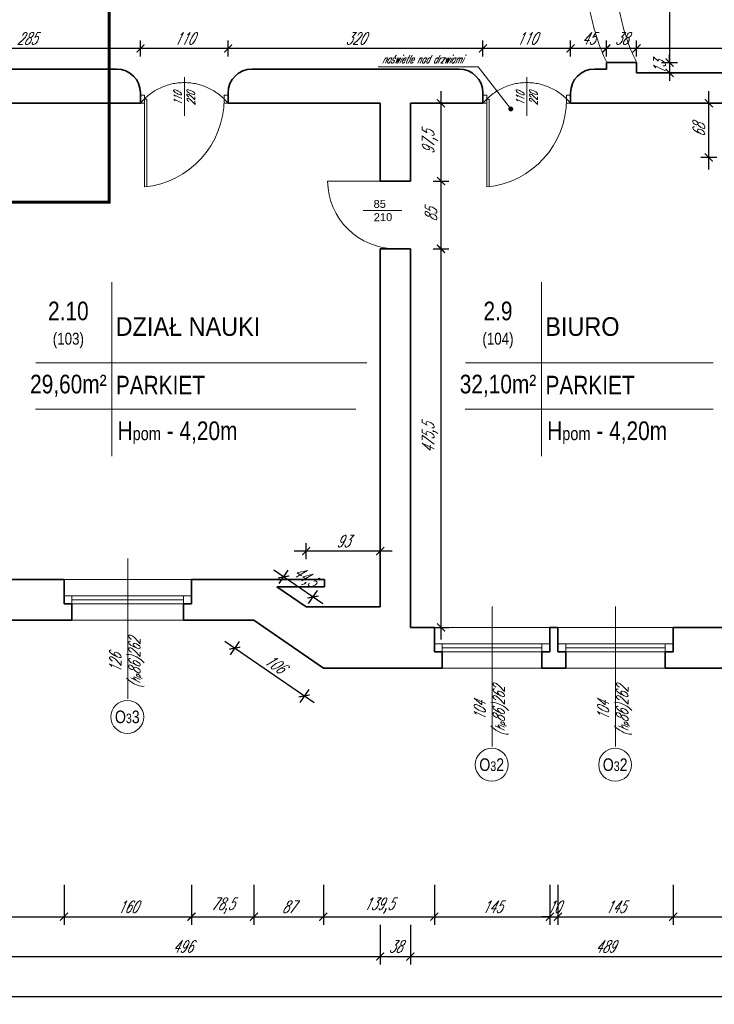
# Model space of a CAD drawing. Header units: millimetres. Extents: x 402 to 79005, y -7782 to 89952.
# Tile 119 of 256: x 26691 to 27564, y 20729 to 21965. Entities that reach past the tile are written whole.
import ezdxf

# ---------------------------------------------------------------- set-up
doc = ezdxf.new("R2010")
doc.units = ezdxf.units.MM
doc.header["$LTSCALE"] = 10
doc.linetypes.add('DASHED', pattern=[19.05, 12.7, -6.35])
doc.layers.get('0').update_dxf_attribs({"lineweight": 0})
doc.layers.get('Defpoints').update_dxf_attribs({"color": 253})
for name, color, linetype, lineweight in [('01 parter - ściany', 253, 'Continuous', 35), ('03-01_okna', 253, 'Continuous', 15), ('03_drzwi', 253, 'Continuous', 15), ('04-1_widok', 253, 'Continuous', 5), ('04-2_nad', 253, 'DASHED', 5), ('05-01_wymiary', 253, 'Continuous', 5), ('05-03_opis', 253, 'Continuous', 5), ('0_A_GRANICA OPRACOWANIA', 1, 'Continuous', 0)]:
    doc.layers.add(name, color=color, linetype=linetype, lineweight=lineweight)
doc.styles.add('ariel', font='ARIAL.TTF', dxfattribs={"width": 0.8})
doc.styles.add('ariel_wym', font='simplex.shx', dxfattribs={"width": 0.65, "oblique": 25})
doc.styles.get("Standard").update_dxf_attribs({"font": 'arial.ttf'})
doc.dimstyles.new('ariel 50', dxfattribs={"dimtxt": 15, "dimasz": 10, "dimexe": 10, "dimexo": 0, "dimgap": 5, "dimtad": 1, "dimdec": 1, "dimrnd": 0.5, "dimtxsty": 'ariel_wym', "dimblk": 'ARCHTICK', "dimcen": 2.5, "dimdle": 15, "dimazin": 0, "dimtfac": 1, "dimtdec": 1, "dimtix": 1, "dimtmove": 0, "dimatfit": 3, "dimldrblk": 'DOT', "dimfxl": 0, "dimarcsym": 0})
doc.dimstyles.new('ariel 50 wnętrze', dxfattribs={"dimtxt": 15, "dimasz": 10, "dimexe": 10, "dimexo": 0, "dimgap": 5, "dimtad": 1, "dimdec": 1, "dimrnd": 0.5, "dimtxsty": 'ariel_wym', "dimblk": 'ARCHTICK', "dimcen": 2.5, "dimdle": 15, "dimazin": 0, "dimtfac": 1, "dimtdec": 1, "dimtix": 1, "dimtmove": 0, "dimatfit": 3, "dimldrblk": 'DOT', "dimfxl": 0, "dimarcsym": 0})

# ---------------------------------------------------------------- blocks, each defined once
blk = doc.blocks.new('_ArchTick')
at = {"color": 0, "linetype": 'ByBlock', "const_width": 0.15}
blk.add_lwpolyline([(-0.5, -0.5), (0.5, 0.5)], dxfattribs=at)
blk = doc.blocks.new('*D2590')
at = {"layer": '05-01_wymiary', "color": 0, "lineweight": -2}
for p, q in [((26572, 20878.6), (26572, 20828.6)), ((26747, 20878.6), (26747, 20828.6)), ((26557, 20838.6), (26762, 20838.6))]:
    blk.add_line(p, q, dxfattribs=at)
at = {"layer": 'Defpoints', "color": 0}
for p in [(26572, 21261.7), (26747, 21261.7), (26747, 20838.6)]:
    blk.add_point(p, dxfattribs=at)
at = {"layer": '05-01_wymiary', "color": 0, "lineweight": -2, "xscale": 10, "yscale": 10, "zscale": 10, "rotation": 180}
blk.add_blockref('_ArchTick', (26572, 20838.6), dxfattribs=at)
at = {"layer": '05-01_wymiary', "color": 0, "lineweight": -2, "xscale": 10, "yscale": 10, "zscale": 10}
blk.add_blockref('_ArchTick', (26747, 20838.6), dxfattribs=at)
at = {"layer": '05-01_wymiary', "color": 0, "insert": (26659.5, 20851.1), "char_height": 15, "attachment_point": 5, "style": 'ariel_wym'}
blk.add_mtext('175', dxfattribs=at)
blk = doc.blocks.new('_Dot')
at = {"color": 0, "linetype": 'ByBlock', "lineweight": -2}
blk.add_line((-0.5, 0), (-1, 0), dxfattribs=at)
at = {"color": 0, "linetype": 'ByBlock', "const_width": 0.5}
blk.add_lwpolyline([(-0.25, 0, 1), (0.25, 0, 1)], format="xyb", close=True, dxfattribs=at)
blk = doc.blocks.new('*D2591')
at = {"layer": '05-01_wymiary', "color": 0, "lineweight": -2}
for p, q in [((26747, 20878.6), (26747, 20828.6)), ((26907, 20878.6), (26907, 20828.6)), ((26732, 20838.6), (26922, 20838.6))]:
    blk.add_line(p, q, dxfattribs=at)
at = {"layer": 'Defpoints', "color": 0}
for p in [(26747, 21261.7), (26907, 21261.7), (26907, 20838.6)]:
    blk.add_point(p, dxfattribs=at)
at = {"layer": '05-01_wymiary', "color": 0, "lineweight": -2, "xscale": 10, "yscale": 10, "zscale": 10, "rotation": 180}
blk.add_blockref('_ArchTick', (26747, 20838.6), dxfattribs=at)
at = {"layer": '05-01_wymiary', "color": 0, "lineweight": -2, "xscale": 10, "yscale": 10, "zscale": 10}
blk.add_blockref('_ArchTick', (26907, 20838.6), dxfattribs=at)
at = {"layer": '05-01_wymiary', "color": 0, "insert": (26827, 20851.1), "char_height": 15, "attachment_point": 5, "style": 'ariel_wym'}
blk.add_mtext('160', dxfattribs=at)
blk = doc.blocks.new('*D2592')
at = {"layer": '05-01_wymiary', "color": 0, "lineweight": -2}
for p, q in [((26907, 20878.6), (26907, 20828.6)), ((26985.4, 20878.6), (26985.4, 20828.6)), ((26892, 20838.6), (27000.4, 20838.6))]:
    blk.add_line(p, q, dxfattribs=at)
at = {"layer": 'Defpoints', "color": 0}
for p in [(26907, 21261.7), (26985.4, 21210.7), (26985.4, 20838.6)]:
    blk.add_point(p, dxfattribs=at)
at = {"layer": '05-01_wymiary', "color": 0, "lineweight": -2, "xscale": 10, "yscale": 10, "zscale": 10, "rotation": 180}
blk.add_blockref('_ArchTick', (26907, 20838.6), dxfattribs=at)
at = {"layer": '05-01_wymiary', "color": 0, "lineweight": -2, "xscale": 10, "yscale": 10, "zscale": 10}
blk.add_blockref('_ArchTick', (26985.4, 20838.6), dxfattribs=at)
at = {"layer": '05-01_wymiary', "color": 0, "insert": (26946.2, 20852.6), "char_height": 15, "attachment_point": 5, "style": 'ariel_wym'}
blk.add_mtext('78,5', dxfattribs=at)
blk = doc.blocks.new('*D2593')
at = {"layer": '05-01_wymiary', "color": 0, "lineweight": -2}
for p, q in [((26985.4, 20878.6), (26985.4, 20828.6)), ((27072.6, 20878.6), (27072.6, 20828.6)), ((26970.4, 20838.6), (27087.6, 20838.6))]:
    blk.add_line(p, q, dxfattribs=at)
at = {"layer": 'Defpoints', "color": 0}
for p in [(26985.4, 21210.7), (27072.6, 21150.7), (27072.6, 20838.6)]:
    blk.add_point(p, dxfattribs=at)
at = {"layer": '05-01_wymiary', "color": 0, "lineweight": -2, "xscale": 10, "yscale": 10, "zscale": 10, "rotation": 180}
blk.add_blockref('_ArchTick', (26985.4, 20838.6), dxfattribs=at)
at = {"layer": '05-01_wymiary', "color": 0, "lineweight": -2, "xscale": 10, "yscale": 10, "zscale": 10}
blk.add_blockref('_ArchTick', (27072.6, 20838.6), dxfattribs=at)
at = {"layer": '05-01_wymiary', "color": 0, "insert": (27029, 20851.1), "char_height": 15, "attachment_point": 5, "style": 'ariel_wym'}
blk.add_mtext('87', dxfattribs=at)
blk = doc.blocks.new('*D2054')
at = {"layer": '05-01_wymiary', "color": 0, "lineweight": -2}
for p, q in [((27072.6, 20878.6), (27072.6, 20828.6)), ((27212, 20878.6), (27212, 20828.6)), ((27057.6, 20838.6), (27227, 20838.6))]:
    blk.add_line(p, q, dxfattribs=at)
at = {"layer": 'Defpoints', "color": 0}
for p in [(27212, 21201.7), (27072.6, 21150.7), (27212, 20838.6)]:
    blk.add_point(p, dxfattribs=at)
at = {"layer": '05-01_wymiary', "color": 0, "lineweight": -2, "xscale": 10, "yscale": 10, "zscale": 10, "rotation": 180}
blk.add_blockref('_ArchTick', (27072.6, 20838.6), dxfattribs=at)
at = {"layer": '05-01_wymiary', "color": 0, "lineweight": -2, "xscale": 10, "yscale": 10, "zscale": 10}
blk.add_blockref('_ArchTick', (27212, 20838.6), dxfattribs=at)
at = {"layer": '05-01_wymiary', "color": 0, "insert": (27142.3, 20852.6), "char_height": 15, "attachment_point": 5, "style": 'ariel_wym'}
blk.add_mtext('139,5', dxfattribs=at)
blk = doc.blocks.new('*D2055')
at = {"layer": '05-01_wymiary', "color": 0, "lineweight": -2}
for p, q in [((27212, 20878.6), (27212, 20828.6)), ((27357, 20878.6), (27357, 20828.6)), ((27197, 20838.6), (27372, 20838.6))]:
    blk.add_line(p, q, dxfattribs=at)
at = {"layer": 'Defpoints', "color": 0}
for p in [(27212, 21201.7), (27357, 21201.7), (27357, 20838.6)]:
    blk.add_point(p, dxfattribs=at)
at = {"layer": '05-01_wymiary', "color": 0, "lineweight": -2, "xscale": 10, "yscale": 10, "zscale": 10, "rotation": 180}
blk.add_blockref('_ArchTick', (27212, 20838.6), dxfattribs=at)
at = {"layer": '05-01_wymiary', "color": 0, "lineweight": -2, "xscale": 10, "yscale": 10, "zscale": 10}
blk.add_blockref('_ArchTick', (27357, 20838.6), dxfattribs=at)
at = {"layer": '05-01_wymiary', "color": 0, "insert": (27284.5, 20851.1), "char_height": 15, "attachment_point": 5, "style": 'ariel_wym'}
blk.add_mtext('145', dxfattribs=at)
blk = doc.blocks.new('*D2056')
at = {"layer": '05-01_wymiary', "color": 0, "lineweight": -2}
for p, q in [((27357, 20878.6), (27357, 20828.6)), ((27367, 20878.6), (27367, 20828.6)), ((27357, 20838.6), (27347, 20838.6)), ((27357, 20838.6), (27367, 20838.6)), ((27367, 20838.6), (27377, 20838.6))]:
    blk.add_line(p, q, dxfattribs=at)
at = {"layer": 'Defpoints', "color": 0}
for p in [(27357, 21201.7), (27367, 21201.7), (27367, 20838.6)]:
    blk.add_point(p, dxfattribs=at)
at = {"layer": '05-01_wymiary', "color": 0, "lineweight": -2, "xscale": 10, "yscale": 10, "zscale": 10}
blk.add_blockref('_ArchTick', (27357, 20838.6), dxfattribs=at)
at = {"layer": '05-01_wymiary', "color": 0, "lineweight": -2, "xscale": 10, "yscale": 10, "zscale": 10, "rotation": 180}
blk.add_blockref('_ArchTick', (27367, 20838.6), dxfattribs=at)
at = {"layer": '05-01_wymiary', "color": 0, "insert": (27362, 20851.1), "char_height": 15, "attachment_point": 5, "style": 'ariel_wym'}
blk.add_mtext('10', dxfattribs=at)
blk = doc.blocks.new('*D2057')
at = {"layer": '05-01_wymiary', "color": 0, "lineweight": -2}
for p, q in [((27367, 20878.6), (27367, 20828.6)), ((27512, 20878.6), (27512, 20828.6)), ((27352, 20838.6), (27527, 20838.6))]:
    blk.add_line(p, q, dxfattribs=at)
at = {"layer": 'Defpoints', "color": 0}
for p in [(27367, 21201.7), (27512, 21201.7), (27512, 20838.6)]:
    blk.add_point(p, dxfattribs=at)
at = {"layer": '05-01_wymiary', "color": 0, "lineweight": -2, "xscale": 10, "yscale": 10, "zscale": 10, "rotation": 180}
blk.add_blockref('_ArchTick', (27367, 20838.6), dxfattribs=at)
at = {"layer": '05-01_wymiary', "color": 0, "lineweight": -2, "xscale": 10, "yscale": 10, "zscale": 10}
blk.add_blockref('_ArchTick', (27512, 20838.6), dxfattribs=at)
at = {"layer": '05-01_wymiary', "color": 0, "insert": (27439.5, 20851.1), "char_height": 15, "attachment_point": 5, "style": 'ariel_wym'}
blk.add_mtext('145', dxfattribs=at)
blk = doc.blocks.new('*D2058')
at = {"layer": '05-01_wymiary', "color": 0, "lineweight": -2}
for p, q in [((27512, 20878.6), (27512, 20828.6)), ((27671, 20878.6), (27671, 20828.6)), ((27497, 20838.6), (27686, 20838.6))]:
    blk.add_line(p, q, dxfattribs=at)
at = {"layer": 'Defpoints', "color": 0}
for p in [(27671, 21260.2), (27512, 21201.7), (27671, 20838.6)]:
    blk.add_point(p, dxfattribs=at)
at = {"layer": '05-01_wymiary', "color": 0, "lineweight": -2, "xscale": 10, "yscale": 10, "zscale": 10, "rotation": 180}
blk.add_blockref('_ArchTick', (27512, 20838.6), dxfattribs=at)
at = {"layer": '05-01_wymiary', "color": 0, "lineweight": -2, "xscale": 10, "yscale": 10, "zscale": 10}
blk.add_blockref('_ArchTick', (27671, 20838.6), dxfattribs=at)
at = {"layer": '05-01_wymiary', "color": 0, "insert": (27591.5, 20851.1), "char_height": 15, "attachment_point": 5, "style": 'ariel_wym'}
blk.add_mtext('159', dxfattribs=at)
blk = doc.blocks.new('*D2074')
at = {"layer": '05-01_wymiary', "color": 0, "lineweight": -2}
for p, q in [((26648, 20828.6), (26648, 20778.6)), ((27144, 20828.6), (27144, 20778.6)), ((26633, 20788.6), (27159, 20788.6))]:
    blk.add_line(p, q, dxfattribs=at)
at = {"layer": 'Defpoints', "color": 0}
for p in [(26648, 21261.7), (27144, 21227.4), (27144, 20788.6)]:
    blk.add_point(p, dxfattribs=at)
at = {"layer": '05-01_wymiary', "color": 0, "lineweight": -2, "xscale": 10, "yscale": 10, "zscale": 10, "rotation": 180}
blk.add_blockref('_ArchTick', (26648, 20788.6), dxfattribs=at)
at = {"layer": '05-01_wymiary', "color": 0, "lineweight": -2, "xscale": 10, "yscale": 10, "zscale": 10}
blk.add_blockref('_ArchTick', (27144, 20788.6), dxfattribs=at)
at = {"layer": '05-01_wymiary', "color": 0, "insert": (26896, 20801.1), "char_height": 15, "attachment_point": 5, "style": 'ariel_wym'}
blk.add_mtext('496', dxfattribs=at)
blk = doc.blocks.new('*D2075')
at = {"layer": '05-01_wymiary', "color": 0, "lineweight": -2}
for p, q in [((27144, 20828.6), (27144, 20778.6)), ((27182, 20828.6), (27182, 20778.6)), ((27129, 20788.6), (27197, 20788.6))]:
    blk.add_line(p, q, dxfattribs=at)
at = {"layer": 'Defpoints', "color": 0}
for p in [(27144, 21227.4), (27182, 21201.7), (27182, 20788.6)]:
    blk.add_point(p, dxfattribs=at)
at = {"layer": '05-01_wymiary', "color": 0, "lineweight": -2, "xscale": 10, "yscale": 10, "zscale": 10, "rotation": 180}
blk.add_blockref('_ArchTick', (27144, 20788.6), dxfattribs=at)
at = {"layer": '05-01_wymiary', "color": 0, "lineweight": -2, "xscale": 10, "yscale": 10, "zscale": 10}
blk.add_blockref('_ArchTick', (27182, 20788.6), dxfattribs=at)
at = {"layer": '05-01_wymiary', "color": 0, "insert": (27163, 20801.1), "char_height": 15, "attachment_point": 5, "style": 'ariel_wym'}
blk.add_mtext('38', dxfattribs=at)
blk = doc.blocks.new('*D2076')
at = {"layer": '05-01_wymiary', "color": 0, "lineweight": -2}
for p, q in [((27182, 20828.6), (27182, 20778.6)), ((27671, 20828.6), (27671, 20778.6)), ((27167, 20788.6), (27686, 20788.6))]:
    blk.add_line(p, q, dxfattribs=at)
at = {"layer": 'Defpoints', "color": 0}
for p in [(27671, 21260.2), (27182, 21201.7), (27671, 20788.6)]:
    blk.add_point(p, dxfattribs=at)
at = {"layer": '05-01_wymiary', "color": 0, "lineweight": -2, "xscale": 10, "yscale": 10, "zscale": 10, "rotation": 180}
blk.add_blockref('_ArchTick', (27182, 20788.6), dxfattribs=at)
at = {"layer": '05-01_wymiary', "color": 0, "lineweight": -2, "xscale": 10, "yscale": 10, "zscale": 10}
blk.add_blockref('_ArchTick', (27671, 20788.6), dxfattribs=at)
at = {"layer": '05-01_wymiary', "color": 0, "insert": (27426.5, 20801.1), "char_height": 15, "attachment_point": 5, "style": 'ariel_wym'}
blk.add_mtext('489', dxfattribs=at)
blk = doc.blocks.new('*D2077')
at = {"layer": '05-01_wymiary', "color": 0, "lineweight": -2}
for p, q in [((22097.5, 20778.6), (22097.5, 20728.6)), ((27671, 20778.6), (27671, 20728.6)), ((22082.5, 20738.6), (27686, 20738.6))]:
    blk.add_line(p, q, dxfattribs=at)
at = {"layer": 'Defpoints', "color": 0}
for p in [(22097.5, 21282.8), (27671, 21282.8), (27671, 20738.6)]:
    blk.add_point(p, dxfattribs=at)
at = {"layer": '05-01_wymiary', "color": 0, "lineweight": -2, "xscale": 10, "yscale": 10, "zscale": 10, "rotation": 180}
blk.add_blockref('_ArchTick', (22097.5, 20738.6), dxfattribs=at)
at = {"layer": '05-01_wymiary', "color": 0, "lineweight": -2, "xscale": 10, "yscale": 10, "zscale": 10}
blk.add_blockref('_ArchTick', (27671, 20738.6), dxfattribs=at)
at = {"layer": '05-01_wymiary', "color": 0, "insert": (24884.2, 20752.6), "char_height": 15, "attachment_point": 5, "style": 'ariel_wym'}
blk.add_mtext('5573,5', dxfattribs=at)
blk = doc.blocks.new('*D2415')
at = {"layer": '05-01_wymiary', "color": 0, "lineweight": -2}
for p, q in [((27507.3, 22151.7), (27507.3, 21895.7)), ((27497.3, 22136.7), (27517.3, 22136.7)), ((27497.3, 21910.7), (27517.3, 21910.7))]:
    blk.add_line(p, q, dxfattribs=at)
at = {"layer": 'Defpoints', "color": 0}
for p in [(27466, 22136.7), (27466, 21910.7), (27507.3, 21910.7)]:
    blk.add_point(p, dxfattribs=at)
at = {"layer": '05-01_wymiary', "color": 0, "lineweight": -2, "xscale": 10, "yscale": 10, "zscale": 10}
for p, rotation in [((27507.3, 22136.7), 90), ((27507.3, 21910.7), 270)]:
    blk.add_blockref('_ArchTick', p, dxfattribs=dict(at, rotation=rotation))
at = {"layer": '05-01_wymiary', "color": 0, "insert": (27494.8, 22023.7), "char_height": 15, "attachment_point": 5, "rotation": 90, "style": 'ariel_wym'}
blk.add_mtext('226', dxfattribs=at)
blk = doc.blocks.new('*D2416')
at = {"layer": '05-01_wymiary', "color": 0, "lineweight": -2}
for p, q in [((27507.3, 21910.7), (27507.3, 21920.7)), ((27497.3, 21910.7), (27517.3, 21910.7)), ((27507.3, 21910.7), (27507.3, 21897.7)), ((27497.3, 21897.7), (27517.3, 21897.7)), ((27507.3, 21897.7), (27507.3, 21887.7))]:
    blk.add_line(p, q, dxfattribs=at)
at = {"layer": 'Defpoints', "color": 0}
for p in [(27466, 21910.7), (27466, 21897.7), (27507.3, 21897.7)]:
    blk.add_point(p, dxfattribs=at)
at = {"layer": '05-01_wymiary', "color": 0, "lineweight": -2, "xscale": 10, "yscale": 10, "zscale": 10}
for p, rotation in [((27507.3, 21910.7), 270), ((27507.3, 21897.7), 90)]:
    blk.add_blockref('_ArchTick', p, dxfattribs=dict(at, rotation=rotation))
at = {"layer": '05-01_wymiary', "color": 0, "insert": (27494.8, 21904.2), "char_height": 15, "attachment_point": 5, "rotation": 90, "style": 'ariel_wym'}
blk.add_mtext('13', dxfattribs=at)
blk = doc.blocks.new('*D2427')
at = {"layer": '05-01_wymiary', "color": 0, "lineweight": -2}
for p, q in [((27466, 21918.5), (27466, 21938.5)), ((27786.2, 21918.5), (27786.2, 21938.5)), ((27801.2, 21928.5), (27451, 21928.5))]:
    blk.add_line(p, q, dxfattribs=at)
at = {"layer": 'Defpoints', "color": 0}
for p in [(27466, 21928.5), (27466, 21897.7), (27786.2, 21897.7)]:
    blk.add_point(p, dxfattribs=at)
at = {"layer": '05-01_wymiary', "color": 0, "lineweight": -2, "xscale": 10, "yscale": 10, "zscale": 10, "rotation": 180}
blk.add_blockref('_ArchTick', (27466, 21928.5), dxfattribs=at)
at = {"layer": '05-01_wymiary', "color": 0, "lineweight": -2, "xscale": 10, "yscale": 10, "zscale": 10}
blk.add_blockref('_ArchTick', (27786.2, 21928.5), dxfattribs=at)
at = {"layer": '05-01_wymiary', "color": 0, "insert": (27626.1, 21941), "char_height": 15, "attachment_point": 5, "style": 'ariel_wym'}
blk.add_mtext('320', dxfattribs=at)
blk = doc.blocks.new('*D2428')
at = {"layer": '05-01_wymiary', "color": 0, "lineweight": -2}
for p, q in [((27428, 21918.5), (27428, 21938.5)), ((27466, 21918.5), (27466, 21938.5)), ((27481, 21928.5), (27413, 21928.5))]:
    blk.add_line(p, q, dxfattribs=at)
at = {"layer": 'Defpoints', "color": 0}
for p in [(27428, 21928.5), (27428, 21911.6), (27466, 21911.6)]:
    blk.add_point(p, dxfattribs=at)
at = {"layer": '05-01_wymiary', "color": 0, "lineweight": -2, "xscale": 10, "yscale": 10, "zscale": 10, "rotation": 180}
blk.add_blockref('_ArchTick', (27428, 21928.5), dxfattribs=at)
at = {"layer": '05-01_wymiary', "color": 0, "lineweight": -2, "xscale": 10, "yscale": 10, "zscale": 10}
blk.add_blockref('_ArchTick', (27466, 21928.5), dxfattribs=at)
at = {"layer": '05-01_wymiary', "color": 0, "insert": (27447, 21941), "char_height": 15, "attachment_point": 5, "style": 'ariel_wym'}
blk.add_mtext('38', dxfattribs=at)
blk = doc.blocks.new('*D2429')
at = {"layer": '05-01_wymiary', "color": 0, "lineweight": -2}
for p, q in [((27383, 21918.5), (27383, 21938.5)), ((27428, 21918.5), (27428, 21938.5)), ((27443, 21928.5), (27368, 21928.5))]:
    blk.add_line(p, q, dxfattribs=at)
at = {"layer": 'Defpoints', "color": 0}
for p in [(27383, 21928.5), (27428, 21911.6), (27383, 21897.7)]:
    blk.add_point(p, dxfattribs=at)
at = {"layer": '05-01_wymiary', "color": 0, "lineweight": -2, "xscale": 10, "yscale": 10, "zscale": 10, "rotation": 180}
blk.add_blockref('_ArchTick', (27383, 21928.5), dxfattribs=at)
at = {"layer": '05-01_wymiary', "color": 0, "lineweight": -2, "xscale": 10, "yscale": 10, "zscale": 10}
blk.add_blockref('_ArchTick', (27428, 21928.5), dxfattribs=at)
at = {"layer": '05-01_wymiary', "color": 0, "insert": (27405.5, 21941), "char_height": 15, "attachment_point": 5, "style": 'ariel_wym'}
blk.add_mtext('45', dxfattribs=at)
blk = doc.blocks.new('*D2436')
at = {"layer": '05-01_wymiary', "color": 0, "lineweight": -2}
for p, q in [((27273, 21918.5), (27273, 21938.5)), ((27383, 21918.5), (27383, 21938.5)), ((27398, 21928.5), (27258, 21928.5))]:
    blk.add_line(p, q, dxfattribs=at)
at = {"layer": 'Defpoints', "color": 0, "lineweight": 0}
for p in [(27273, 21928.5), (27383, 21897.7), (27273, 21872.7)]:
    blk.add_point(p, dxfattribs=at)
at = {"layer": '05-01_wymiary', "color": 0, "lineweight": -2, "xscale": 10, "yscale": 10, "zscale": 10, "rotation": 180}
blk.add_blockref('_ArchTick', (27273, 21928.5), dxfattribs=at)
at = {"layer": '05-01_wymiary', "color": 0, "lineweight": -2, "xscale": 10, "yscale": 10, "zscale": 10}
blk.add_blockref('_ArchTick', (27383, 21928.5), dxfattribs=at)
at = {"layer": '05-01_wymiary', "color": 0, "insert": (27328, 21941), "char_height": 15, "attachment_point": 5, "style": 'ariel_wym'}
blk.add_mtext('110', dxfattribs=at)
blk = doc.blocks.new('*D2437')
at = {"layer": '05-01_wymiary', "color": 0, "lineweight": -2}
for p, q in [((26953, 21918.5), (26953, 21938.5)), ((27273, 21918.5), (27273, 21938.5)), ((27288, 21928.5), (26938, 21928.5))]:
    blk.add_line(p, q, dxfattribs=at)
at = {"layer": 'Defpoints', "color": 0, "lineweight": 0}
for p in [(26953, 21928.5), (26953, 21872.7), (27273, 21872.7)]:
    blk.add_point(p, dxfattribs=at)
at = {"layer": '05-01_wymiary', "color": 0, "lineweight": -2, "xscale": 10, "yscale": 10, "zscale": 10, "rotation": 180}
blk.add_blockref('_ArchTick', (26953, 21928.5), dxfattribs=at)
at = {"layer": '05-01_wymiary', "color": 0, "lineweight": -2, "xscale": 10, "yscale": 10, "zscale": 10}
blk.add_blockref('_ArchTick', (27273, 21928.5), dxfattribs=at)
at = {"layer": '05-01_wymiary', "color": 0, "insert": (27113, 21941), "char_height": 15, "attachment_point": 5, "style": 'ariel_wym'}
blk.add_mtext('320', dxfattribs=at)
blk = doc.blocks.new('*D2438')
at = {"layer": '05-01_wymiary', "color": 0, "lineweight": -2}
for p, q in [((26843, 21918.5), (26843, 21938.5)), ((26953, 21918.5), (26953, 21938.5)), ((26968, 21928.5), (26828, 21928.5))]:
    blk.add_line(p, q, dxfattribs=at)
at = {"layer": 'Defpoints', "color": 0, "lineweight": 0}
for p in [(26843, 21928.5), (26843, 21872.7), (26953, 21872.7)]:
    blk.add_point(p, dxfattribs=at)
at = {"layer": '05-01_wymiary', "color": 0, "lineweight": -2, "xscale": 10, "yscale": 10, "zscale": 10, "rotation": 180}
blk.add_blockref('_ArchTick', (26843, 21928.5), dxfattribs=at)
at = {"layer": '05-01_wymiary', "color": 0, "lineweight": -2, "xscale": 10, "yscale": 10, "zscale": 10}
blk.add_blockref('_ArchTick', (26953, 21928.5), dxfattribs=at)
at = {"layer": '05-01_wymiary', "color": 0, "insert": (26898, 21941), "char_height": 15, "attachment_point": 5, "style": 'ariel_wym'}
blk.add_mtext('110', dxfattribs=at)
blk = doc.blocks.new('*D2439')
at = {"layer": '05-01_wymiary', "color": 0, "lineweight": -2}
for p, q in [((26558, 21918.5), (26558, 21938.5)), ((26843, 21918.5), (26843, 21938.5)), ((26858, 21928.5), (26543, 21928.5))]:
    blk.add_line(p, q, dxfattribs=at)
at = {"layer": 'Defpoints', "color": 0, "lineweight": 0}
for p in [(26558, 21928.5), (26843, 21872.7), (26558, 21859.7)]:
    blk.add_point(p, dxfattribs=at)
at = {"layer": '05-01_wymiary', "color": 0, "lineweight": -2, "xscale": 10, "yscale": 10, "zscale": 10, "rotation": 180}
blk.add_blockref('_ArchTick', (26558, 21928.5), dxfattribs=at)
at = {"layer": '05-01_wymiary', "color": 0, "lineweight": -2, "xscale": 10, "yscale": 10, "zscale": 10}
blk.add_blockref('_ArchTick', (26843, 21928.5), dxfattribs=at)
at = {"layer": '05-01_wymiary', "color": 0, "insert": (26700.5, 21941), "char_height": 15, "attachment_point": 5, "style": 'ariel_wym'}
blk.add_mtext('285', dxfattribs=at)
blk = doc.blocks.new('*D2488')
at = {"layer": '05-01_wymiary', "color": 0, "lineweight": -2}
for p, q in [((27220.3, 21874.7), (27220.3, 21747)), ((27210.3, 21859.7), (27230.3, 21859.7)), ((27210.3, 21762), (27230.3, 21762))]:
    blk.add_line(p, q, dxfattribs=at)
at = {"layer": 'Defpoints', "color": 0}
for p in [(27182, 21859.7), (27182, 21762), (27220.3, 21762)]:
    blk.add_point(p, dxfattribs=at)
at = {"layer": '05-01_wymiary', "color": 0, "lineweight": -2, "xscale": 10, "yscale": 10, "zscale": 10}
for p, rotation in [((27220.3, 21859.7), 90), ((27220.3, 21762), 270)]:
    blk.add_blockref('_ArchTick', p, dxfattribs=dict(at, rotation=rotation))
at = {"layer": '05-01_wymiary', "color": 0, "insert": (27206.4, 21810.8), "char_height": 15, "attachment_point": 5, "rotation": 90, "style": 'ariel_wym'}
blk.add_mtext('97,5', dxfattribs=at)
blk = doc.blocks.new('*D2490')
at = {"layer": '05-01_wymiary', "color": 0, "lineweight": -2}
for p, q in [((27220.3, 21777), (27220.3, 21662)), ((27210.3, 21762), (27230.3, 21762)), ((27210.3, 21677), (27230.3, 21677))]:
    blk.add_line(p, q, dxfattribs=at)
at = {"layer": 'Defpoints', "color": 0}
for p in [(27182, 21762), (27182, 21677), (27220.3, 21677)]:
    blk.add_point(p, dxfattribs=at)
at = {"layer": '05-01_wymiary', "color": 0, "lineweight": -2, "xscale": 10, "yscale": 10, "zscale": 10}
for p, rotation in [((27220.3, 21762), 90), ((27220.3, 21677), 270)]:
    blk.add_blockref('_ArchTick', p, dxfattribs=dict(at, rotation=rotation))
at = {"layer": '05-01_wymiary', "color": 0, "insert": (27207.8, 21719.5), "char_height": 15, "attachment_point": 5, "rotation": 90, "style": 'ariel_wym'}
blk.add_mtext('85', dxfattribs=at)
blk = doc.blocks.new('*D2491')
at = {"layer": '05-01_wymiary', "color": 0, "lineweight": -2}
for p, q in [((27220.3, 21692), (27220.3, 21186.7)), ((27210.3, 21677), (27230.3, 21677)), ((27210.3, 21201.7), (27230.3, 21201.7))]:
    blk.add_line(p, q, dxfattribs=at)
at = {"layer": 'Defpoints', "color": 0}
for p in [(27182, 21677), (27182, 21201.7), (27220.3, 21201.7)]:
    blk.add_point(p, dxfattribs=at)
at = {"layer": '05-01_wymiary', "color": 0, "lineweight": -2, "xscale": 10, "yscale": 10, "zscale": 10}
for p, rotation in [((27220.3, 21677), 90), ((27220.3, 21201.7), 270)]:
    blk.add_blockref('_ArchTick', p, dxfattribs=dict(at, rotation=rotation))
at = {"layer": '05-01_wymiary', "color": 0, "insert": (27206.4, 21439.3), "char_height": 15, "attachment_point": 5, "rotation": 90, "style": 'ariel_wym'}
blk.add_mtext('475,5', dxfattribs=at)
blk = doc.blocks.new('*D2492')
at = {"layer": '05-01_wymiary', "color": 0, "lineweight": -2}
for p, q in [((27159, 21297.5), (27036, 21297.5)), ((27051, 21287.5), (27051, 21307.5)), ((27144, 21287.5), (27144, 21307.5))]:
    blk.add_line(p, q, dxfattribs=at)
at = {"layer": 'Defpoints', "color": 0}
for p in [(27051, 21297.5), (27051, 21227.4), (27144, 21227.4)]:
    blk.add_point(p, dxfattribs=at)
at = {"layer": '05-01_wymiary', "color": 0, "lineweight": -2, "xscale": 10, "yscale": 10, "zscale": 10, "rotation": 180}
blk.add_blockref('_ArchTick', (27051, 21297.5), dxfattribs=at)
at = {"layer": '05-01_wymiary', "color": 0, "lineweight": -2, "xscale": 10, "yscale": 10, "zscale": 10}
blk.add_blockref('_ArchTick', (27144, 21297.5), dxfattribs=at)
at = {"layer": '05-01_wymiary', "color": 0, "insert": (27097.5, 21310), "char_height": 15, "attachment_point": 5, "style": 'ariel_wym'}
blk.add_mtext('93', dxfattribs=at)
blk = doc.blocks.new('*D2494')
at = {"layer": '05-01_wymiary', "color": 0, "lineweight": -2}
for p, q in [((27060.9, 21107.2), (26948.9, 21184.2)), ((26967, 21183.9), (26955.6, 21167.4)), ((27054.2, 21123.9), (27042.9, 21107.4))]:
    blk.add_line(p, q, dxfattribs=at)
at = {"layer": 'Defpoints', "color": 0}
for p in [(26985.4, 21210.7), (26961.3, 21175.7), (27072.6, 21150.7)]:
    blk.add_point(p, dxfattribs=at)
at = {"layer": '05-01_wymiary', "color": 0, "lineweight": -2, "xscale": 10, "yscale": 10, "zscale": 10}
for p, rotation in [((26961.3, 21175.7), 145.4771617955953), ((27048.5, 21115.7), 325.4771617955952)]:
    blk.add_blockref('_ArchTick', p, dxfattribs=dict(at, rotation=rotation))
at = {"layer": '05-01_wymiary', "color": 0, "insert": (27012, 21156), "char_height": 15, "attachment_point": 5, "rotation": 325.4772, "style": 'ariel_wym'}
blk.add_mtext('106', dxfattribs=at)
blk = doc.blocks.new('*D2496')
at = {"layer": '05-01_wymiary', "color": 0, "lineweight": -2}
for p, q in [((27071.9, 21231.4), (27010.5, 21273.6)), ((27017.2, 21256.9), (27028.5, 21273.4)), ((27053.9, 21231.6), (27065.2, 21248.1))]:
    blk.add_line(p, q, dxfattribs=at)
at = {"layer": 'Defpoints', "color": 0}
for p in [(27022.8, 21265.1), (27014.3, 21252.7), (27051, 21227.4)]:
    blk.add_point(p, dxfattribs=at)
at = {"layer": '05-01_wymiary', "color": 0, "lineweight": -2, "xscale": 10, "yscale": 10, "zscale": 10}
for p, rotation in [((27022.8, 21265.1), 145.4771617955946), ((27059.6, 21239.9), 325.4771617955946)]:
    blk.add_blockref('_ArchTick', p, dxfattribs=dict(at, rotation=rotation))
at = {"layer": '05-01_wymiary', "color": 0, "insert": (27049.1, 21264), "char_height": 15, "attachment_point": 5, "rotation": 325.4772, "style": 'ariel_wym'}
blk.add_mtext('44,5', dxfattribs=at)
blk = doc.blocks.new('*D1863')
at = {"layer": '05-01_wymiary', "color": 0, "lineweight": -2}
for p, q in [((27556.6, 21776.7), (27556.6, 21874.7)), ((27566.6, 21859.7), (27546.6, 21859.7)), ((27566.6, 21791.7), (27546.6, 21791.7))]:
    blk.add_line(p, q, dxfattribs=at)
at = {"layer": 'Defpoints', "color": 0}
for p in [(27556.6, 21859.7), (27575, 21859.7), (27575, 21791.7)]:
    blk.add_point(p, dxfattribs=at)
at = {"layer": '05-01_wymiary', "color": 0, "lineweight": -2, "xscale": 10, "yscale": 10, "zscale": 10}
for p, rotation in [((27556.6, 21859.7), 90), ((27556.6, 21791.7), 270)]:
    blk.add_blockref('_ArchTick', p, dxfattribs=dict(at, rotation=rotation))
at = {"layer": '05-01_wymiary', "color": 0, "insert": (27544.1, 21825.7), "char_height": 15, "attachment_point": 5, "rotation": 90, "style": 'ariel_wym'}
blk.add_mtext('68', dxfattribs=at)

msp = doc.modelspace()

# ---------------------------------------------------------------- hatches: boundary and pattern name
at = {"layer": '03_drzwi'}
msp.add_hatch(color=256, dxfattribs=at).paths.add_polyline_path([(27311.11, 21852.52, 1), (27304.85, 21852.52, 1)])

# ---------------------------------------------------------------- linework, layer by layer
at = {"layer": '01 parter - ściany'}
for p, q in [((26813, 21902.69), (26588, 21902.69)), ((27243, 21902.69), (26983, 21902.69)), ((27428, 21902.69), (27413, 21902.69)), ((27466, 21910.69), (27428, 21910.69)), ((27428, 21910.69), (27428, 21902.69)), ((27466, 21897.69), (27466, 21910.69)), ((27671, 21897.69), (27466, 21897.69)), ((26843, 21872.69), (26843, 21859.69)), ((26953, 21872.69), (26953, 21859.69)), ((27273, 21872.69), (27273, 21859.69)), ((27383, 21872.69), (27383, 21859.69)), ((26843, 21859.69), (26648, 21859.69)), ((27144, 21859.69), (26953, 21859.69)), ((27144, 21761.99), (27144, 21859.69)), ((27182, 21761.99), (27182, 21859.69)), ((27273, 21859.69), (27182, 21859.69)), ((27575, 21859.69), (27383, 21859.69)), ((27182, 21761.99), (27144, 21761.99)), ((27144, 21227.44), (27144, 21676.99)), ((27182, 21676.99), (27144, 21676.99)), ((27182, 21201.69), (27182, 21676.99)), ((26648, 21261.69), (26746.99, 21261.69)), ((26746.99, 21261.69), (26746.99, 21231.19)), ((27074, 21261.69), (26906.99, 21261.69)), ((26906.99, 21261.69), (26906.99, 21231.19)), ((27074, 21252.81), (27074, 21261.69)), ((27074, 21252.81), (27014.28, 21252.71)), ((27051.01, 21227.44), (27014.28, 21252.71)), ((26746.99, 21231.19), (26756.99, 21231.19)), ((26756.99, 21231.19), (26756.99, 21210.69)), ((26906.99, 21231.19), (26896.99, 21231.19)), ((26896.99, 21231.19), (26896.99, 21210.69)), ((27144, 21227.44), (27051.01, 21227.44)), ((26561.99, 21210.69), (26746.99, 21210.69)), ((26756.99, 21210.69), (26746.99, 21210.69)), ((26896.99, 21210.69), (26906.99, 21210.69)), ((26906.99, 21210.69), (26985.38, 21210.69)), ((27072.6, 21150.69), (26985.38, 21210.69)), ((27182, 21201.69), (27212, 21201.69)), ((27212, 21201.69), (27212, 21171.19)), ((27357, 21201.69), (27357, 21171.19)), ((27357, 21201.69), (27367, 21201.69)), ((27357, 21201.69), (27357, 21171.19)), ((27367, 21201.69), (27367, 21171.19)), ((27512, 21201.69), (27612.45, 21201.69)), ((27512, 21201.69), (27512, 21171.19)), ((27212, 21171.19), (27222, 21171.19)), ((27222, 21171.19), (27222, 21150.69)), ((27357, 21171.19), (27347, 21171.19)), ((27347, 21171.19), (27347, 21150.69)), ((27367, 21171.19), (27377, 21171.19)), ((27377, 21171.19), (27377, 21150.69)), ((27512, 21171.19), (27502, 21171.19)), ((27502, 21171.19), (27502, 21150.69)), ((27072.6, 21150.69), (27222, 21150.69)), ((27347, 21150.69), (27377, 21150.69)), ((27502, 21150.69), (27652.5, 21150.69))]:
    msp.add_line(p, q, dxfattribs=at)
at = {"layer": '01 parter - ściany', "linetype": 'Continuous', "lineweight": 0}
msp.add_line((27512, 21201.69), (27512, 21171.19), dxfattribs=at)
at = {"layer": '01 parter - ściany'}
for centre, start, end in [((26813, 21872.69), 0, 90), ((26983, 21872.69), 90, 180), ((27243, 21872.69), 0, 90), ((27413, 21872.69), 90, 180)]:
    msp.add_arc(centre, 30, start, end, dxfattribs=at)
at = {"layer": '03-01_okna', "linetype": 'Continuous', "lineweight": 0}
for p, q in [((26746.99, 21241.19), (26906.99, 21241.19)), ((26756.99, 21241.19), (26756.99, 21231.19)), ((26756.99, 21236.19), (26896.99, 21236.19)), ((26896.99, 21241.19), (26896.99, 21231.19)), ((26746.99, 21231.19), (26906.99, 21231.19)), ((26746.99, 21210.69), (26906.99, 21210.69)), ((27212, 21181.19), (27357, 21181.19)), ((27222, 21181.19), (27222, 21171.19)), ((27222, 21176.19), (27347, 21176.19)), ((27347, 21181.19), (27347, 21171.19)), ((27367, 21181.19), (27512, 21181.19)), ((27377, 21181.19), (27377, 21171.19)), ((27377, 21176.19), (27502, 21176.19)), ((27502, 21181.19), (27502, 21171.19)), ((27212, 21171.19), (27357, 21171.19)), ((27367, 21171.19), (27512, 21171.19)), ((27222, 21150.69), (27347, 21150.69)), ((27377, 21150.69), (27502, 21150.69))]:
    msp.add_line(p, q, dxfattribs=at)
at = {"layer": '03_drzwi'}
for p, q in [((27141.36, 21905.6), (27267.02, 21905.6)), ((27267.02, 21905.6), (27307.74, 21853.03)), ((26898.19, 21844.1), (26898.19, 21892.58)), ((27328.19, 21844.1), (27328.19, 21892.58)), ((26843, 21869.69), (26848, 21869.69)), ((26848, 21869.69), (26848, 21859.69)), ((26848, 21864.69), (26848, 21754.69)), ((26851, 21864.69), (26848, 21864.69)), ((26851, 21864.69), (26850.96, 21755.02)), ((26948, 21859.69), (26948, 21869.69)), ((26948, 21869.69), (26953, 21869.69)), ((27273, 21869.69), (27278, 21869.69)), ((27278, 21869.69), (27278, 21859.69)), ((27278, 21864.69), (27278, 21754.69)), ((27281, 21864.69), (27278, 21864.69)), ((27281, 21864.69), (27280.96, 21755.02)), ((27378, 21859.69), (27378, 21869.69)), ((27378, 21869.69), (27383, 21869.69)), ((26848, 21859.69), (26843, 21859.69)), ((26953, 21859.69), (26948, 21859.69)), ((27278, 21859.69), (27273, 21859.69)), ((27383, 21859.69), (27378, 21859.69)), ((27163, 21761.99), (27078, 21761.99)), ((27122.63, 21724.91), (27171.11, 21724.91))]:
    msp.add_line(p, q, dxfattribs=at)
for centre, radius, start, end in [((26837.25, 21864.91), 110.75, 275.56969, 359.88293), ((27267.25, 21864.91), 110.75, 275.56969, 359.88293), ((27163.69, 21762.68), 85.69, 180.46, 270.46)]:
    msp.add_arc(centre, radius, start, end, dxfattribs=at)
at = {"layer": '04-1_widok'}
for p, q in [((26906.99, 21261.69), (26746.99, 21261.69)), ((27357, 21201.69), (27212, 21201.69)), ((27512, 21201.69), (27367, 21201.69))]:
    msp.add_line(p, q, dxfattribs=at)
at = {"layer": '04-2_nad', "ltscale": 2}
for centre, radius, start, end in [((27670.89, 22024.57), 267.89, 155.05034, 204.94966), ((27697.84, 22023.69), 257.92, 154.01506, 205.98494), ((26898, 21814.4), 71.24, 39.46651, 140.53349), ((27328, 21814.4), 71.24, 39.46651, 140.53349)]:
    msp.add_arc(centre, radius, start, end, dxfattribs=at)
at = {"layer": '05-03_opis'}
for p, q in [((26806.89, 21635.06), (26806.89, 21416.66)), ((27346.36, 21635.06), (27346.36, 21416.66)), ((26711.63, 21533.93), (27127.19, 21533.93)), ((27251.1, 21533.93), (27562.03, 21533.93)), ((26711.38, 21475.57), (27113.49, 21475.57)), ((27250.85, 21475.57), (27562.03, 21475.57))]:
    msp.add_line(p, q, dxfattribs=at)
at = {"layer": '05-03_opis', "lineweight": 0}
for p, q in [((26826.99, 21288.07), (26826.99, 21112.06)), ((27284.5, 21228.07), (27284.5, 21052.06)), ((27439.5, 21228.07), (27439.5, 21052.06))]:
    msp.add_line(p, q, dxfattribs=at)
for centre in [(26826.49, 21089.37), (27284, 21029.37), (27439, 21029.37)]:
    msp.add_circle(centre, 20.69, dxfattribs=at)
at = {"layer": '0_A_GRANICA OPRACOWANIA', "color": 1, "linetype": 'DASHED', "const_width": 4}
msp.add_lwpolyline([(25790.69, 23129.52), (26803.78, 23129.52), (26803.78, 21735.59), (25790.69, 21735.59)], close=True, dxfattribs=at)

# ---------------------------------------------------------------- texts
at = {"layer": '03_drzwi', "insert": (27146.28, 21920.12), "char_height": 10, "width": 131.7964, "attachment_point": 1, "style": 'ariel_wym'}
msp.add_mtext('naświetle nad drzwiami', dxfattribs=at)
at = {"layer": '03_drzwi', "char_height": 10, "width": 46.1752, "attachment_point": 1, "rotation": 90.56644, "style": 'ariel_wym'}
for insert in [(26884.82, 21857.12), (27314.82, 21857.12)]:
    msp.add_mtext('110\\P220', dxfattribs=dict(at, insert=insert))
at = {"layer": '03_drzwi', "insert": (27135.64, 21738.28), "char_height": 10, "width": 46.1752, "attachment_point": 1, "rotation": 0.56644}
msp.add_mtext('85\\P210', dxfattribs=at)
at = {"layer": '05-03_opis', "char_height": 23.4234, "style": 'ariel'}
for s, insert, width, attachment_point in [('{\\fArial|b0|i0|c238|p34;2.10\\P\\H0.6404x;(103)}', (26752.43, 21581.43), 108.9126, 5), ('{\\fArial|b0|i0|c238|p34;2.9\\P\\H0.6404x;(104)}', (27291.9, 21581.43), 108.9126, 5), ('\\W0.9;{\\fArial|b0|i0|c238|p34;DZIAŁ NAUKI}', (26811.78, 21579.24), 356.6375, 4), ('\\W0.9;{\\fArial|b0|i0|c238|p34;BIURO}', (27351.25, 21579.24), 356.6375, 4), ('{\\fArial|b0|i0|c238|p34;29,60m²}', (26752.43, 21505.03), 108.9126, 5), ('{\\fArial|b0|i0|c238|p34;32,10m²}', (27291.9, 21505.03), 108.9126, 5), ('{\\fArial|b0|i0|c238|p34;PARKIET}', (26812.08, 21505.86), 322.789, 4), ('{\\fArial|b0|i0|c238|p34;PARKIET}', (27351.55, 21505.86), 322.789, 4), ('{\\fArial|b0|i0|c238|p34; H\\H0.7x;pom\\H1.429x; - 4,20m}', (26806.89, 21446.12), 322.789, 4), ('{\\fArial|b0|i0|c238|p34; H\\H0.7x;pom\\H1.429x; - 4,20m}', (27346.36, 21446.12), 322.789, 4)]:
    msp.add_mtext(s, dxfattribs=dict(at, insert=insert, width=width, attachment_point=attachment_point))
at = {"layer": '05-03_opis', "lineweight": 0, "char_height": 14.4, "width": 62.6613, "attachment_point": 5, "rotation": 90, "style": 'ariel_wym'}
for s, insert in [('126\\P({\\H0.8333x;h\\H0.6x;p}86)262', (26825.92, 21156.94)), ('104\\P({\\H0.8333x;h\\H0.6x;p}86)262', (27283.43, 21096.94)), ('104\\P({\\H0.8333x;h\\H0.6x;p}86)262', (27438.43, 21096.94))]:
    msp.add_mtext(s, dxfattribs=dict(at, insert=insert))
at = {"layer": '05-03_opis', "lineweight": 0, "char_height": 15.84, "width": 75.1935, "attachment_point": 5, "style": 'ariel'}
for s, insert in [('O{\\H0.7576x;3}3', (26826.49, 21089.37)), ('O{\\H0.7576x;3}2', (27284, 21029.37)), ('O{\\H0.7576x;3}2', (27439, 21029.37))]:
    msp.add_mtext(s, dxfattribs=dict(at, insert=insert))

# ---------------------------------------------------------------- dimensions: what is measured, and where the dimension line sits
at = {"layer": '05-01_wymiary'}
for base, p1, p2, picture, middle in [((27507.3, 21910.69), (27465.99, 22136.69), (27466, 21910.69), '*D2415', (27494.8, 22023.69)), ((27507.3, 21897.69), (27466, 21910.69), (27466, 21897.69), '*D2416', (27494.8, 21904.19)), ((27220.29, 21676.99), (27182, 21761.99), (27182, 21676.99), '*D2490', (27207.79, 21719.49)), ((27220.29, 21201.69), (27182, 21676.99), (27182, 21201.69), '*D2491', (27206.36, 21439.34))]:
    dim = msp.add_linear_dim(base=base, p1=p1, p2=p2, angle=90, dimstyle='ariel 50 wnętrze', override={"dimtmove": 1}, dxfattribs=at)
    dim.commit()
    dim.dimension.update_dxf_attribs({"geometry": picture, "text_midpoint": middle})
for base, p1, p2, dimstyle, picture, middle in [((26558, 21928.51), (26843, 21872.69), (26558, 21859.69), 'ariel 50 wnętrze', '*D2439', (26700.5, 21941.01)), ((26843, 21928.51), (26953, 21872.69), (26843, 21872.69), 'ariel 50 wnętrze', '*D2438', (26898, 21941.01)), ((26953, 21928.51), (27273, 21872.69), (26953, 21872.69), 'ariel 50 wnętrze', '*D2437', (27113, 21941.01)), ((27273, 21928.51), (27383, 21897.69), (27273, 21872.69), 'ariel 50 wnętrze', '*D2436', (27328, 21941.01)), ((27383, 21928.51), (27428, 21911.57), (27383, 21897.69), 'ariel 50 wnętrze', '*D2429', (27405.5, 21941.01)), ((27428, 21928.51), (27466, 21911.57), (27428, 21911.57), 'ariel 50 wnętrze', '*D2428', (27447, 21941.01)), ((26746.99, 20838.64), (26571.99, 21261.69), (26746.99, 21261.69), 'ariel 50', '*D2590', (26659.49, 20851.14)), ((27144, 20788.64), (26648, 21261.69), (27144, 21227.44), 'ariel 50', '*D2074', (26896, 20801.14)), ((26906.99, 20838.64), (26746.99, 21261.69), (26906.99, 21261.69), 'ariel 50', '*D2591', (26826.99, 20851.14)), ((26985.38, 20838.64), (26906.99, 21261.69), (26985.38, 21210.69), 'ariel 50', '*D2592', (26946.19, 20852.57)), ((27671, 20788.64), (27182, 21201.69), (27671, 21260.23), 'ariel 50', '*D2076', (27426.5, 20801.14)), ((27671, 20838.64), (27512, 21201.69), (27671, 21260.23), 'ariel 50', '*D2058', (27591.5, 20851.14)), ((27182, 20788.64), (27144, 21227.44), (27182, 21201.69), 'ariel 50', '*D2075', (27163, 20801.14)), ((27072.6, 20838.64), (26985.38, 21210.69), (27072.6, 21150.69), 'ariel 50', '*D2593', (27028.99, 20851.14)), ((27212, 20838.64), (27072.6, 21150.69), (27212, 21201.69), 'ariel 50', '*D2054', (27142.3, 20852.57)), ((27357, 20838.64), (27212, 21201.69), (27357, 21201.69), 'ariel 50', '*D2055', (27284.5, 20851.14)), ((27367, 20838.64), (27357, 21201.69), (27367, 21201.69), 'ariel 50', '*D2056', (27362, 20851.14)), ((27512, 20838.64), (27367, 21201.69), (27512, 21201.69), 'ariel 50', '*D2057', (27439.5, 20851.14))]:
    dim = msp.add_linear_dim(base=base, p1=p1, p2=p2, dimstyle=dimstyle, override={"dimtmove": 1}, dxfattribs=at)
    dim.commit()
    dim.dimension.update_dxf_attribs({"geometry": picture, "text_midpoint": middle})
for base, p1, p2, dimstyle, picture, middle in [((27466, 21928.51), (27786.17, 21897.69), (27466, 21897.69), 'ariel 50 wnętrze', '*D2427', (27626.09, 21941.01)), ((27051.01, 21297.47), (27144, 21227.44), (27051.01, 21227.44), 'ariel 50 wnętrze', '*D2492', (27097.51, 21309.97)), ((27671, 20738.64), (22097.49, 21282.76), (27671, 21282.76), 'ariel 50', '*D2077', (24884.24, 20752.57))]:
    dim = msp.add_linear_dim(base=base, p1=p1, p2=p2, dimstyle=dimstyle, dxfattribs=at)
    dim.commit()
    dim.dimension.update_dxf_attribs({"geometry": picture, "text_midpoint": middle})
for base, p1, p2, picture, middle in [((27220.29, 21761.99), (27182, 21859.69), (27182, 21761.99), '*D2488', (27206.36, 21810.84)), ((27556.6, 21859.69), (27575, 21791.69), (27575, 21859.69), '*D1863', (27544.1, 21825.69))]:
    dim = msp.add_linear_dim(base=base, p1=p1, p2=p2, angle=90, dimstyle='ariel 50 wnętrze', dxfattribs=at)
    dim.commit()
    dim.dimension.update_dxf_attribs({"geometry": picture, "text_midpoint": middle})
for p1, p2, distance, picture, middle in [((27051.01, 21227.44), (27014.28, 21252.71), -15.08, '*D2496', (27049.09, 21263.97)), ((27072.6, 21150.69), (26985.38, 21210.69), 42.5, '*D2494', (27011.99, 21155.97))]:
    dim = msp.add_aligned_dim(p1=p1, p2=p2, distance=distance, dimstyle='ariel 50 wnętrze', dxfattribs=at)
    dim.commit()
    dim.dimension.update_dxf_attribs({"geometry": picture, "text_midpoint": middle})

doc.saveas('drawing.dxf')
